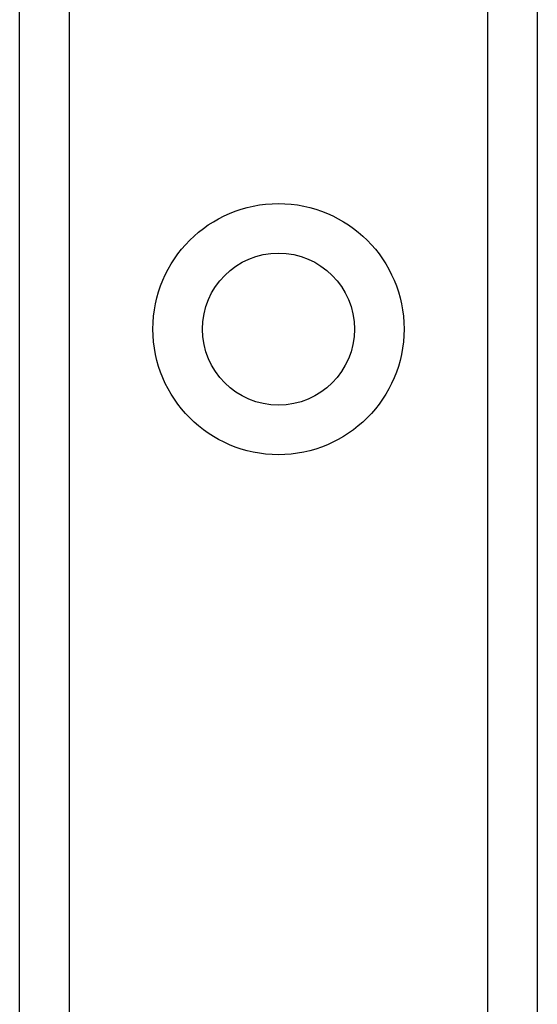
# Model space of a CAD drawing. Header units: inches. Extents: x 10 to 197, y 9 to 109.
# Tile 40 of 111: x 32.497 to 33.059, y 38.245 to 39.314. Entities that reach past the tile are written whole.
import ezdxf

# ---------------------------------------------------------------- set-up
doc = ezdxf.new("R2010")
doc.units = ezdxf.units.IN
doc.header["$MEASUREMENT"] = 0
doc.layers.add('Visible Edges(ANSI)', color=7, linetype='Continuous', lineweight=25)
doc.layers.add('Visible Tangent Edges(ANSI)', color=7, linetype='Continuous', lineweight=25)

msp = doc.modelspace()

# ---------------------------------------------------------------- linework, layer by layer
at = {"layer": 'Visible Edges(ANSI)'}
for p, q in [((32.4967, 18.9666), (32.4967, 75.7225)), ((33.0587, 75.7225), (33.0587, 18.9666))]:
    msp.add_line(p, q, dxfattribs=at)
msp.add_circle((32.7777, 38.9784), 0.0825, dxfattribs=at)
at = {"layer": 'Visible Tangent Edges(ANSI)'}
for p, q in [((32.5506, 75.7225), (32.5506, 18.9666)), ((33.0049, 18.9666), (33.0049, 75.7225))]:
    msp.add_line(p, q, dxfattribs=at)
msp.add_circle((32.7777, 38.9784), 0.1363, dxfattribs=at)

doc.saveas('drawing.dxf')
